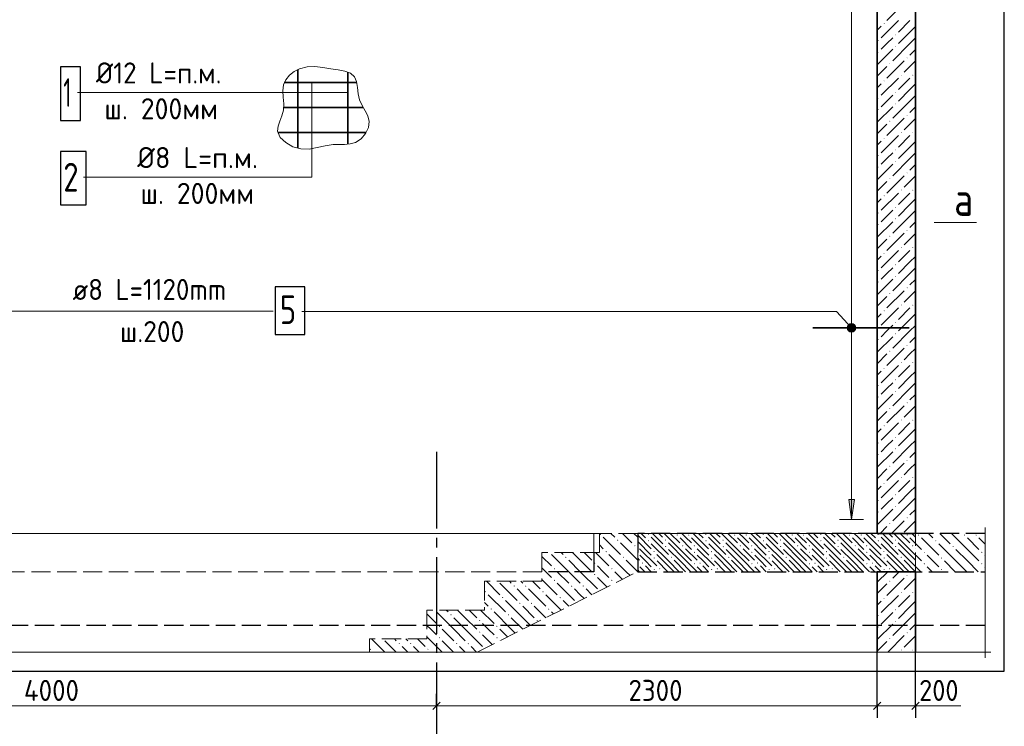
# Model space of a CAD drawing. Header units: millimetres. Extents: x 0 to 50400, y 0 to 35640.
# Tile 3 of 10: x 11657 to 23991, y 18708 to 27558. Entities that reach past the tile are written whole.
import ezdxf

# ---------------------------------------------------------------- set-up
doc = ezdxf.new("R2010")
doc.units = ezdxf.units.MM
doc.linetypes.add('______2', pattern=[324, 240, -84])
doc.linetypes.add('______5', pattern=[1320, 960, -120, 120, -120])
for name, color, linetype, lineweight in [('Standard', 7, 'Continuous', 25), ('ЖБ Лестница', 52, 'Continuous', 25), ('ЖБ Перекрытие верхний уровень', 7, 'Continuous', 35), ('ЖБ Стена верхний уровень', 7, 'Continuous', 35), ('Общий02', 7, 'Continuous', 18), ('Позиционная метка линия выноска', 7, 'Continuous', 13), ('Позиционная метка номер позиции', 7, 'Continuous', 13), ('Сечения символ', 7, 'Continuous', 25)]:
    doc.layers.add(name, color=color, linetype=linetype, lineweight=lineweight)
doc.layers.add('Оси', color=7, linetype='______5', true_color=0x656565)
doc.layers.add('Стена ДОП П-обр. неравн', color=7, linetype='Continuous', true_color=0xa0a0a0)
doc.layers.add('Размерная выноска', color=7, linetype='Continuous')
doc.styles.add('ISOCPEUR', font='txt')

msp = doc.modelspace()

# ---------------------------------------------------------------- hatches: boundary and pattern name
at = {"layer": 'ЖБ Лестница', "linetype": 'Continuous', "lineweight": 18, "transparency": 33554687}
for points in [[(18924, 21112), (18931, 21120), (18939, 21112), (18931, 21104)], [(19524, 21112), (19531, 21120), (19539, 21112), (19531, 21104)], [(20244, 21112), (20251, 21120), (20259, 21112), (20251, 21104)], [(20964, 21112), (20971, 21120), (20979, 21112), (20971, 21104)], [(21684, 21112), (21691, 21120), (21699, 21112), (21691, 21104)], [(22404, 21112), (22411, 21120), (22419, 21112), (22411, 21104)], [(19140, 21040), (19147, 21048), (19155, 21040), (19147, 21032)], [(19356, 20968), (19363, 20976), (19371, 20968), (19363, 20960)], [(19740, 21040), (19747, 21048), (19755, 21040), (19747, 21032)], [(19956, 20968), (19963, 20976), (19971, 20968), (19963, 20960)], [(20100, 20968), (20107, 20976), (20115, 20968), (20107, 20960)], [(20460, 21040), (20467, 21048), (20475, 21040), (20467, 21032)], [(20676, 20968), (20683, 20976), (20691, 20968), (20683, 20960)], [(20820, 20968), (20827, 20976), (20835, 20968), (20827, 20960)], [(21180, 21040), (21187, 21048), (21195, 21040), (21187, 21032)], [(21396, 20968), (21403, 20976), (21411, 20968), (21403, 20960)], [(21540, 20968), (21547, 20976), (21555, 20968), (21547, 20960)], [(21900, 21040), (21907, 21048), (21915, 21040), (21907, 21032)], [(22116, 20968), (22123, 20976), (22131, 20968), (22123, 20960)], [(22260, 20968), (22267, 20976), (22275, 20968), (22267, 20960)], [(22620, 21040), (22627, 21048), (22635, 21040), (22627, 21032)], [(22836, 20968), (22843, 20976), (22851, 20968), (22843, 20960)], [(18996, 20896), (19003, 20904), (19011, 20896), (19003, 20888)], [(19596, 20896), (19603, 20904), (19611, 20896), (19603, 20888)], [(20316, 20896), (20323, 20904), (20331, 20896), (20323, 20888)], [(21036, 20896), (21043, 20904), (21051, 20896), (21043, 20888)], [(21756, 20896), (21763, 20904), (21771, 20896), (21763, 20888)], [(22476, 20896), (22483, 20904), (22491, 20896), (22483, 20888)], [(18492, 20824), (18499, 20832), (18507, 20824), (18499, 20816)], [(18852, 20752), (18859, 20760), (18867, 20752), (18859, 20744)], [(19212, 20824), (19219, 20832), (19227, 20824), (19219, 20816)], [(19452, 20752), (19459, 20760), (19467, 20752), (19459, 20744)], [(19812, 20824), (19819, 20832), (19827, 20824), (19819, 20816)], [(20172, 20752), (20179, 20760), (20187, 20752), (20179, 20744)], [(20532, 20824), (20539, 20832), (20547, 20824), (20539, 20816)], [(20892, 20752), (20899, 20760), (20907, 20752), (20899, 20744)], [(21252, 20824), (21259, 20832), (21267, 20824), (21259, 20816)], [(21612, 20752), (21619, 20760), (21627, 20752), (21619, 20744)], [(21972, 20824), (21979, 20832), (21987, 20824), (21979, 20816)], [(22332, 20752), (22339, 20760), (22347, 20752), (22339, 20744)], [(22692, 20824), (22699, 20832), (22707, 20824), (22699, 20816)], [(18348, 20680), (18355, 20688), (18363, 20680), (18355, 20672)], [(18852, 20608), (18859, 20616), (18867, 20608), (18859, 20600)], [(19068, 20680), (19075, 20688), (19083, 20680), (19075, 20672)], [(19668, 20680), (19675, 20688), (19683, 20680), (19675, 20672)], [(20388, 20680), (20395, 20688), (20403, 20680), (20395, 20672)], [(21108, 20680), (21115, 20688), (21123, 20680), (21115, 20672)], [(21828, 20680), (21835, 20688), (21843, 20680), (21835, 20672)], [(22548, 20680), (22555, 20688), (22563, 20680), (22555, 20672)], [(18348, 20536), (18355, 20544), (18363, 20536), (18355, 20528)], [(19068, 20536), (19075, 20544), (19083, 20536), (19075, 20528)], [(17484, 20392), (17491, 20400), (17499, 20392), (17491, 20384)], [(17844, 20464), (17851, 20472), (17859, 20464), (17851, 20456)], [(17988, 20464), (17995, 20472), (18003, 20464), (17995, 20456)], [(18204, 20392), (18211, 20400), (18219, 20392), (18211, 20384)], [(18564, 20464), (18571, 20472), (18579, 20464), (18571, 20456)], [(18708, 20464), (18715, 20472), (18723, 20464), (18715, 20456)], [(17700, 20320), (17707, 20328), (17715, 20320), (17707, 20312)], [(17916, 20248), (17923, 20256), (17931, 20248), (17923, 20240)], [(18060, 20248), (18067, 20256), (18075, 20248), (18067, 20240)], [(18420, 20320), (18427, 20328), (18435, 20320), (18427, 20312)], [(17052, 20104), (17059, 20112), (17067, 20104), (17059, 20096)], [(17556, 20176), (17563, 20184), (17571, 20176), (17563, 20168)], [(17772, 20104), (17779, 20112), (17787, 20104), (17779, 20096)], [(18276, 20176), (18283, 20184), (18291, 20176), (18283, 20168)], [(17412, 20032), (17419, 20040), (17427, 20032), (17419, 20024)], [(18132, 20032), (18139, 20040), (18147, 20032), (18139, 20024)], [(16908, 19960), (16915, 19968), (16923, 19960), (16915, 19952)], [(17412, 19888), (17419, 19896), (17427, 19888), (17419, 19880)], [(17628, 19960), (17635, 19968), (17643, 19960), (17635, 19952)], [(16404, 19744), (16411, 19752), (16419, 19744), (16411, 19736)], [(16548, 19744), (16555, 19752), (16563, 19744), (16555, 19736)], [(16908, 19816), (16915, 19824), (16923, 19816), (16915, 19808)], [(17124, 19744), (17131, 19752), (17139, 19744), (17131, 19736)], [(17268, 19744), (17275, 19752), (17283, 19744), (17275, 19736)], [(17628, 19816), (17635, 19824), (17643, 19816), (17635, 19808)], [(16044, 19672), (16051, 19680), (16059, 19672), (16051, 19664)], [(16764, 19672), (16771, 19680), (16779, 19672), (16771, 19664)]]:
    msp.add_hatch(color=7, dxfattribs=at).paths.add_polyline_path(points, flags=16)
at = {"layer": 'ЖБ Перекрытие верхний уровень', "linetype": 'Continuous', "lineweight": 18, "transparency": 33554687}
for points in [[(19886, 21103), (19893, 21111), (19901, 21103), (19893, 21095)], [(20030, 21103), (20037, 21111), (20045, 21103), (20037, 21095)], [(20606, 21103), (20613, 21111), (20621, 21103), (20613, 21095)], [(20750, 21103), (20757, 21111), (20765, 21103), (20757, 21095)], [(21326, 21103), (21333, 21111), (21341, 21103), (21333, 21095)], [(21470, 21103), (21477, 21111), (21485, 21103), (21477, 21095)], [(22046, 21103), (22053, 21111), (22061, 21103), (22053, 21095)], [(22190, 21103), (22197, 21111), (22205, 21103), (22197, 21095)], [(22766, 21103), (22773, 21111), (22781, 21103), (22773, 21095)], [(22910, 21103), (22917, 21111), (22925, 21103), (22917, 21095)], [(23486, 21103), (23493, 21111), (23501, 21103), (23493, 21095)], [(23630, 21103), (23637, 21111), (23645, 21103), (23637, 21095)], [(19526, 21031), (19533, 21039), (19541, 21031), (19533, 21023)], [(20246, 21031), (20253, 21039), (20261, 21031), (20253, 21023)], [(20966, 21031), (20973, 21039), (20981, 21031), (20973, 21023)], [(21686, 21031), (21693, 21039), (21701, 21031), (21693, 21023)], [(22406, 21031), (22413, 21039), (22421, 21031), (22413, 21023)], [(23126, 21031), (23133, 21039), (23141, 21031), (23133, 21023)], [(19742, 20959), (19749, 20967), (19757, 20959), (19749, 20951)], [(20102, 20887), (20109, 20895), (20117, 20887), (20109, 20879)], [(20462, 20959), (20469, 20967), (20477, 20959), (20469, 20951)], [(20822, 20887), (20829, 20895), (20837, 20887), (20829, 20879)], [(21182, 20959), (21189, 20967), (21197, 20959), (21189, 20951)], [(21542, 20887), (21549, 20895), (21557, 20887), (21549, 20879)], [(21902, 20959), (21909, 20967), (21917, 20959), (21909, 20951)], [(22262, 20887), (22269, 20895), (22277, 20887), (22269, 20879)], [(22622, 20959), (22629, 20967), (22637, 20959), (22629, 20951)], [(22982, 20887), (22989, 20895), (22997, 20887), (22989, 20879)], [(23342, 20959), (23349, 20967), (23357, 20959), (23349, 20951)], [(23702, 20887), (23709, 20895), (23717, 20887), (23709, 20879)], [(19598, 20815), (19605, 20823), (19613, 20815), (19605, 20807)], [(20102, 20743), (20109, 20751), (20117, 20743), (20109, 20735)], [(20318, 20815), (20325, 20823), (20333, 20815), (20325, 20807)], [(20822, 20743), (20829, 20751), (20837, 20743), (20829, 20735)], [(21038, 20815), (21045, 20823), (21053, 20815), (21045, 20807)], [(21542, 20743), (21549, 20751), (21557, 20743), (21549, 20735)], [(21758, 20815), (21765, 20823), (21773, 20815), (21765, 20807)], [(22262, 20743), (22269, 20751), (22277, 20743), (22269, 20735)], [(22478, 20815), (22485, 20823), (22493, 20815), (22485, 20807)], [(22982, 20743), (22989, 20751), (22997, 20743), (22989, 20735)], [(23198, 20815), (23205, 20823), (23213, 20815), (23205, 20807)], [(23702, 20743), (23709, 20751), (23717, 20743), (23709, 20735)], [(19598, 20671), (19605, 20679), (19613, 20671), (19605, 20663)], [(20318, 20671), (20325, 20679), (20333, 20671), (20325, 20663)], [(21038, 20671), (21045, 20679), (21053, 20671), (21045, 20663)], [(21758, 20671), (21765, 20679), (21773, 20671), (21765, 20663)], [(22478, 20671), (22485, 20679), (22493, 20671), (22485, 20663)], [(23198, 20671), (23205, 20679), (23213, 20671), (23205, 20663)]]:
    msp.add_hatch(color=7, dxfattribs=at).paths.add_polyline_path(points, flags=16)
at = {"layer": 'ЖБ Стена верхний уровень', "linetype": 'Continuous', "lineweight": 18, "transparency": 33554687}
for points in [[(22479, 27511), (22485, 27517), (22491, 27511), (22485, 27505)], [(22407, 27295), (22413, 27301), (22419, 27295), (22413, 27289)], [(22623, 27367), (22629, 27373), (22635, 27367), (22629, 27361)], [(22407, 27151), (22413, 27157), (22419, 27151), (22413, 27145)], [(22623, 27223), (22629, 27229), (22635, 27223), (22629, 27217)], [(22551, 27007), (22557, 27013), (22563, 27007), (22557, 27001)], [(22767, 27079), (22773, 27085), (22779, 27079), (22773, 27073)], [(22479, 26791), (22485, 26797), (22491, 26791), (22485, 26785)], [(22695, 26863), (22701, 26869), (22707, 26863), (22701, 26857)], [(22839, 26863), (22845, 26869), (22851, 26863), (22845, 26857)], [(22623, 26647), (22629, 26653), (22635, 26647), (22629, 26641)], [(22407, 26575), (22413, 26581), (22419, 26575), (22413, 26569)], [(22407, 26431), (22413, 26437), (22419, 26431), (22413, 26425)], [(22623, 26503), (22629, 26509), (22635, 26503), (22629, 26497)], [(22551, 26287), (22557, 26293), (22563, 26287), (22557, 26281)], [(22767, 26359), (22773, 26365), (22779, 26359), (22773, 26353)], [(22695, 26143), (22701, 26149), (22707, 26143), (22701, 26137)], [(22839, 26143), (22845, 26149), (22851, 26143), (22845, 26137)], [(22479, 26071), (22485, 26077), (22491, 26071), (22485, 26065)], [(22623, 25927), (22629, 25933), (22635, 25927), (22629, 25921)], [(22407, 25855), (22413, 25861), (22419, 25855), (22413, 25849)], [(22623, 25783), (22629, 25789), (22635, 25783), (22629, 25777)], [(22407, 25711), (22413, 25717), (22419, 25711), (22413, 25705)], [(22551, 25567), (22557, 25573), (22563, 25567), (22557, 25561)], [(22767, 25639), (22773, 25645), (22779, 25639), (22773, 25633)], [(22695, 25423), (22701, 25429), (22707, 25423), (22701, 25417)], [(22839, 25423), (22845, 25429), (22851, 25423), (22845, 25417)], [(22479, 25351), (22485, 25357), (22491, 25351), (22485, 25345)], [(22623, 25207), (22629, 25213), (22635, 25207), (22629, 25201)], [(22407, 25135), (22413, 25141), (22419, 25135), (22413, 25129)], [(22623, 25063), (22629, 25069), (22635, 25063), (22629, 25057)], [(22407, 24991), (22413, 24997), (22419, 24991), (22413, 24985)], [(22767, 24919), (22773, 24925), (22779, 24919), (22773, 24913)], [(22551, 24847), (22557, 24853), (22563, 24847), (22557, 24841)], [(22695, 24703), (22701, 24709), (22707, 24703), (22701, 24697)], [(22839, 24703), (22845, 24709), (22851, 24703), (22845, 24697)], [(22479, 24631), (22485, 24637), (22491, 24631), (22485, 24625)], [(22623, 24487), (22629, 24493), (22635, 24487), (22629, 24481)], [(22407, 24415), (22413, 24421), (22419, 24415), (22413, 24409)], [(22623, 24343), (22629, 24349), (22635, 24343), (22629, 24337)], [(22407, 24271), (22413, 24277), (22419, 24271), (22413, 24265)], [(22767, 24199), (22773, 24205), (22779, 24199), (22773, 24193)], [(22551, 24127), (22557, 24133), (22563, 24127), (22557, 24121)], [(22695, 23983), (22701, 23989), (22707, 23983), (22701, 23977)], [(22839, 23983), (22845, 23989), (22851, 23983), (22845, 23977)], [(22479, 23911), (22485, 23917), (22491, 23911), (22485, 23905)], [(22407, 23695), (22413, 23701), (22419, 23695), (22413, 23689)], [(22623, 23767), (22629, 23773), (22635, 23767), (22629, 23761)], [(22623, 23623), (22629, 23629), (22635, 23623), (22629, 23617)], [(22407, 23551), (22413, 23557), (22419, 23551), (22413, 23545)], [(22767, 23479), (22773, 23485), (22779, 23479), (22773, 23473)], [(22551, 23407), (22557, 23413), (22563, 23407), (22557, 23401)], [(22479, 23191), (22485, 23197), (22491, 23191), (22485, 23185)], [(22695, 23263), (22701, 23269), (22707, 23263), (22701, 23257)], [(22839, 23263), (22845, 23269), (22851, 23263), (22845, 23257)], [(22407, 22975), (22413, 22981), (22419, 22975), (22413, 22969)], [(22623, 23047), (22629, 23053), (22635, 23047), (22629, 23041)], [(22407, 22831), (22413, 22837), (22419, 22831), (22413, 22825)], [(22623, 22903), (22629, 22909), (22635, 22903), (22629, 22897)], [(22767, 22759), (22773, 22765), (22779, 22759), (22773, 22753)], [(22551, 22687), (22557, 22693), (22563, 22687), (22557, 22681)], [(22479, 22471), (22485, 22477), (22491, 22471), (22485, 22465)], [(22695, 22543), (22701, 22549), (22707, 22543), (22701, 22537)], [(22839, 22543), (22845, 22549), (22851, 22543), (22845, 22537)], [(22623, 22327), (22629, 22333), (22635, 22327), (22629, 22321)], [(22407, 22255), (22413, 22261), (22419, 22255), (22413, 22249)], [(22407, 22111), (22413, 22117), (22419, 22111), (22413, 22105)], [(22623, 22183), (22629, 22189), (22635, 22183), (22629, 22177)], [(22551, 21967), (22557, 21973), (22563, 21967), (22557, 21961)], [(22767, 22039), (22773, 22045), (22779, 22039), (22773, 22033)], [(22479, 21751), (22485, 21757), (22491, 21751), (22485, 21745)], [(22695, 21823), (22701, 21829), (22707, 21823), (22701, 21817)], [(22839, 21823), (22845, 21829), (22851, 21823), (22845, 21817)], [(22623, 21607), (22629, 21613), (22635, 21607), (22629, 21601)], [(22407, 21535), (22413, 21541), (22419, 21535), (22413, 21529)], [(22623, 21463), (22629, 21469), (22635, 21463), (22629, 21457)], [(22407, 21391), (22413, 21397), (22419, 21391), (22413, 21385)], [(22551, 21247), (22557, 21253), (22563, 21247), (22557, 21241)], [(22767, 21319), (22773, 21325), (22779, 21319), (22773, 21313)], [(22767, 20599), (22773, 20605), (22779, 20599), (22773, 20593)], [(22551, 20527), (22557, 20533), (22563, 20527), (22557, 20521)], [(22695, 20383), (22701, 20389), (22707, 20383), (22701, 20377)], [(22839, 20383), (22845, 20389), (22851, 20383), (22845, 20377)], [(22479, 20311), (22485, 20317), (22491, 20311), (22485, 20305)], [(22623, 20167), (22629, 20173), (22635, 20167), (22629, 20161)], [(22407, 20095), (22413, 20101), (22419, 20095), (22413, 20089)], [(22623, 20023), (22629, 20029), (22635, 20023), (22629, 20017)], [(22407, 19951), (22413, 19957), (22419, 19951), (22413, 19945)], [(22767, 19879), (22773, 19885), (22779, 19879), (22773, 19873)], [(22551, 19807), (22557, 19813), (22563, 19807), (22557, 19801)], [(22695, 19663), (22701, 19669), (22707, 19663), (22701, 19657)], [(22839, 19663), (22845, 19669), (22851, 19663), (22845, 19657)]]:
    msp.add_hatch(color=7, dxfattribs=at).paths.add_polyline_path(points, flags=16)
at = {"layer": 'Общий02', "linetype": 'Continuous', "lineweight": 13, "transparency": 33554687}
msp.add_hatch(color=7, dxfattribs=at).paths.add_polyline_path([(22042, 21549), (22078, 21297), (22114, 21549)])
at = {"layer": 'Позиционная метка линия выноска', "linetype": 'Continuous', "lineweight": 13, "transparency": 33554687}
for points in [[(22066, 23749), (22026, 23712), (22025, 23685)], [(22066, 23749), (22025, 23685), (22093, 23748)], [(22093, 23748), (22025, 23685), (22038, 23660)], [(22026, 23712), (22066, 23749), (22041, 23736)], [(22093, 23748), (22038, 23660), (22117, 23733)], [(22117, 23733), (22038, 23660), (22062, 23645)], [(22117, 23733), (22062, 23645), (22130, 23708)], [(22130, 23708), (22062, 23645), (22090, 23644)], [(22130, 23708), (22090, 23644), (22129, 23681)], [(22129, 23681), (22090, 23644), (22115, 23657)]]:
    msp.add_hatch(color=7, dxfattribs=at).paths.add_polyline_path(points)

# ---------------------------------------------------------------- linework, layer by layer
at = {"layer": 'Standard', "color": 7, "linetype": 'Continuous', "lineweight": 25, "transparency": 33554687}
for p, q in [((16834, 18920), (16924, 19010)), ((22354, 18920), (22444, 19010)), ((22834, 18920), (22924, 19010))]:
    msp.add_line(p, q, dxfattribs=at)
at = {"layer": 'Standard', "color": 7, "linetype": 'Continuous', "lineweight": -3, "transparency": 33554687}
for p, q in [((16879, 18965), (16879, 19115)), ((22399, 18965), (22399, 19115)), ((22879, 18965), (22879, 19115)), ((16879, 18965), (16879, 18815)), ((16879, 18965), (16879, 18965)), ((22399, 18965), (22399, 18815)), ((22879, 18965), (22879, 18815))]:
    msp.add_line(p, q, dxfattribs=at)
at = {"layer": 'Standard', "color": 7, "linetype": 'Continuous', "lineweight": 13, "transparency": 33554687}
for p, q in [((7279, 18965), (16879, 18965)), ((16879, 18965), (22399, 18965)), ((22399, 18965), (22879, 18965)), ((22879, 18965), (22969, 18965))]:
    msp.add_line(p, q, dxfattribs=at)
at = {"layer": 'Standard', "color": 254, "linetype": 'Continuous', "lineweight": -3, "true_color": 0xc4c4ff, "transparency": 33554687}
msp.add_lwpolyline([(5487, 19398), (23991, 19398), (23991, 32611), (5487, 32611), (5487, 19398)], dxfattribs=at)
at = {"layer": 'Standard', "color": 7, "linetype": 'Continuous', "lineweight": -3, "transparency": 33554687}
for points in [[(22399, 18965), (22399, 18985), (22399, 18985), (22399, 19633)], [(22879, 18965), (22879, 18985), (22879, 18985), (22879, 19633)]]:
    msp.add_lwpolyline(points, dxfattribs=at)
at = {"layer": 'ЖБ Лестница', "color": 7, "linetype": '______2', "lineweight": 13, "transparency": 33554687}
for p, q in [((18919, 21124), (18919, 20884)), ((19399, 21124), (18919, 21124)), ((19399, 21124), (19399, 20644)), ((22879, 21124), (19399, 21124)), ((19399, 20644), (19399, 21124)), ((22879, 20644), (22879, 21124)), ((18199, 20884), (18199, 20524)), ((18919, 20884), (18199, 20884)), ((17389, 19638), (19399, 20644)), ((19399, 20644), (22879, 20644)), ((17479, 20524), (17479, 20164)), ((18199, 20524), (17479, 20524)), ((16759, 20164), (16759, 19804)), ((17479, 20164), (16759, 20164)), ((16039, 19804), (16039, 19638)), ((16759, 19804), (16039, 19804))]:
    msp.add_line(p, q, dxfattribs=at)
at = {"layer": 'ЖБ Лестница', "color": 9, "linetype": 'Continuous', "lineweight": 18, "true_color": 0xc7c7c7, "transparency": 33554687}
for p, q in [((19063, 21124), (19111, 21076)), ((19207, 21124), (19327, 21004)), ((19399, 21076), (19351, 21124)), ((19399, 21100), (19567, 20932)), ((19663, 21124), (19711, 21076)), ((19807, 21124), (19927, 21004)), ((19999, 21076), (19951, 21124)), ((20095, 21124), (20287, 20932)), ((20383, 21124), (20431, 21076)), ((20527, 21124), (20647, 21004)), ((20719, 21076), (20671, 21124)), ((20815, 21124), (21007, 20932)), ((21103, 21124), (21151, 21076)), ((21247, 21124), (21367, 21004)), ((21439, 21076), (21391, 21124)), ((21535, 21124), (21727, 20932)), ((21823, 21124), (21871, 21076)), ((21967, 21124), (22087, 21004)), ((22159, 21076), (22111, 21124)), ((22255, 21124), (22447, 20932)), ((22543, 21124), (22591, 21076)), ((22687, 21124), (22807, 21004)), ((22879, 21076), (22831, 21124)), ((18919, 20980), (18967, 20932)), ((18967, 21076), (19183, 20860)), ((19399, 20788), (19183, 21004)), ((19399, 21076), (19399, 21076)), ((19567, 21076), (19783, 20860)), ((19999, 20788), (19783, 21004)), ((20071, 21004), (19999, 21076)), ((20287, 21076), (20503, 20860)), ((20719, 20788), (20503, 21004)), ((20791, 21004), (20719, 21076)), ((21007, 21076), (21223, 20860)), ((21439, 20788), (21223, 21004)), ((21511, 21004), (21439, 21076)), ((21727, 21076), (21943, 20860)), ((22159, 20788), (21943, 21004)), ((22231, 21004), (22159, 21076)), ((22447, 21076), (22663, 20860)), ((22879, 20788), (22663, 21004)), ((22879, 21076), (22879, 21076)), ((18535, 20644), (18319, 20860)), ((18439, 20884), (18463, 20860)), ((18679, 20788), (18583, 20884)), ((18727, 20884), (18823, 20788)), ((18871, 20884), (19039, 20716)), ((19255, 20644), (19039, 20860)), ((19399, 20932), (19399, 20932)), ((19423, 20932), (19639, 20716)), ((19855, 20644), (19639, 20860)), ((19999, 20932), (20143, 20788)), ((20143, 20932), (20359, 20716)), ((20575, 20644), (20359, 20860)), ((20719, 20932), (20863, 20788)), ((20863, 20932), (21079, 20716)), ((21295, 20644), (21079, 20860)), ((21439, 20932), (21583, 20788)), ((21583, 20932), (21799, 20716)), ((22015, 20644), (21799, 20860)), ((22159, 20932), (22303, 20788)), ((22303, 20932), (22519, 20716)), ((22735, 20644), (22519, 20860)), ((22879, 20932), (22879, 20932)), ((18199, 20836), (18319, 20716)), ((18535, 20788), (18679, 20644)), ((18679, 20788), (18823, 20644)), ((19399, 20812), (19423, 20788)), ((19399, 20788), (19399, 20788)), ((19855, 20788), (19999, 20644)), ((19999, 20788), (20143, 20644)), ((20575, 20788), (20719, 20644)), ((20719, 20788), (20863, 20644)), ((21295, 20788), (21439, 20644)), ((21439, 20788), (21583, 20644)), ((22015, 20788), (22159, 20644)), ((22159, 20788), (22303, 20644)), ((22879, 20788), (22879, 20788)), ((18247, 20644), (18199, 20692)), ((18319, 20572), (18247, 20644)), ((18391, 20644), (18535, 20500)), ((18535, 20644), (18679, 20500)), ((18679, 20644), (18895, 20428)), ((18967, 20644), (18895, 20716)), ((19039, 20572), (18967, 20644)), ((19111, 20644), (19207, 20548)), ((19255, 20644), (19303, 20596)), ((19399, 20668), (19423, 20644)), ((19399, 20644), (19399, 20644)), ((19567, 20644), (19495, 20716)), ((20287, 20644), (20215, 20716)), ((21007, 20644), (20935, 20716)), ((21727, 20644), (21655, 20716)), ((22447, 20644), (22375, 20716)), ((17503, 20524), (17671, 20356)), ((17671, 20500), (17887, 20284)), ((17791, 20524), (17815, 20500)), ((17935, 20524), (17959, 20500)), ((18079, 20524), (18175, 20428)), ((18199, 20548), (18391, 20356)), ((18391, 20500), (18607, 20284)), ((18895, 20572), (19015, 20452)), ((17527, 20356), (17743, 20140)), ((17959, 20356), (17887, 20428)), ((18031, 20284), (17959, 20356)), ((18031, 20428), (18247, 20212)), ((18247, 20356), (18439, 20164)), ((18679, 20356), (18607, 20428)), ((18727, 20308), (18679, 20356)), ((18751, 20428), (18823, 20356)), ((17479, 20260), (17527, 20212)), ((17959, 20068), (17743, 20284)), ((18535, 20212), (18463, 20284)), ((16759, 20116), (16879, 19996)), ((17095, 19924), (16879, 20140)), ((16999, 20164), (17023, 20140)), ((17239, 20068), (17143, 20164)), ((17287, 20164), (17383, 20068)), ((17431, 20164), (17599, 19996)), ((17815, 19924), (17599, 20140)), ((17959, 20212), (18103, 20068)), ((18103, 20212), (18247, 20068)), ((18343, 20116), (18319, 20140)), ((17095, 20068), (17239, 19924)), ((17239, 20068), (17383, 19924)), ((17527, 19924), (17455, 19996)), ((17815, 20068), (17959, 19924)), ((17959, 20068), (18055, 19972)), ((16807, 19924), (16759, 19972)), ((16879, 19852), (16807, 19924)), ((16951, 19924), (17095, 19780)), ((17095, 19924), (17239, 19780)), ((17239, 19924), (17455, 19708)), ((17599, 19852), (17527, 19924)), ((17671, 19924), (17767, 19828)), ((17815, 19924), (17863, 19876)), ((16063, 19804), (16229, 19638)), ((16231, 19780), (16373, 19638)), ((16351, 19804), (16375, 19780)), ((16495, 19804), (16519, 19780)), ((16639, 19804), (16735, 19708)), ((16759, 19828), (16949, 19638)), ((16951, 19780), (17093, 19638)), ((17455, 19852), (17575, 19732)), ((17671, 19780), (17671, 19780)), ((16517, 19638), (16447, 19708)), ((16591, 19708), (16661, 19638)), ((17237, 19638), (17167, 19708)), ((17311, 19708), (17381, 19638))]:
    msp.add_line(p, q, dxfattribs=at)
for points in [[(19255, 20788), (19399, 20644), (19399, 20644)], [(22735, 20788), (22879, 20644), (22879, 20644)]]:
    msp.add_lwpolyline(points, dxfattribs=at)
at = {"layer": 'ЖБ Перекрытие верхний уровень', "color": 7, "linetype": '______2', "lineweight": 18, "transparency": 33554687}
for p, q in [((18847, 21124), (7159, 21124)), ((18847, 21124), (18847, 20884)), ((18919, 21124), (18847, 21124)), ((18199, 20644), (7159, 20644))]:
    msp.add_line(p, q, dxfattribs=at)
at = {"layer": 'ЖБ Перекрытие верхний уровень', "color": 7, "linetype": '______2', "lineweight": 25, "transparency": 33554687}
for p, q in [((19399, 21124), (19399, 20644)), ((22399, 21124), (19399, 21124)), ((23751, 21124), (22399, 21124)), ((19399, 20644), (22399, 20644)), ((22399, 20644), (23751, 20644))]:
    msp.add_line(p, q, dxfattribs=at)
at = {"layer": 'ЖБ Перекрытие верхний уровень', "color": 9, "linetype": 'Continuous', "lineweight": 18, "true_color": 0xc7c7c7, "transparency": 33554687}
for p, q in [((19440, 21124), (19497, 21067)), ((19584, 21124), (19713, 20995)), ((19929, 20923), (19729, 21124)), ((20160, 21124), (20217, 21067)), ((20304, 21124), (20433, 20995)), ((20649, 20923), (20449, 21124)), ((20880, 21124), (20937, 21067)), ((21024, 21124), (21153, 20995)), ((21369, 20923), (21169, 21124)), ((21600, 21124), (21657, 21067)), ((21744, 21124), (21873, 20995)), ((22089, 20923), (21889, 21124)), ((22320, 21124), (22377, 21067)), ((22464, 21124), (22593, 20995)), ((22809, 20923), (22609, 21124)), ((23040, 21124), (23097, 21067)), ((23184, 21124), (23313, 20995)), ((23529, 20923), (23329, 21124)), ((19399, 21021), (19569, 20851)), ((19785, 20779), (19569, 20995)), ((19929, 21067), (20073, 20923)), ((20073, 21067), (20289, 20851)), ((20505, 20779), (20289, 20995)), ((20649, 21067), (20793, 20923)), ((20793, 21067), (21009, 20851)), ((21225, 20779), (21009, 20995)), ((21369, 21067), (21513, 20923)), ((21513, 21067), (21729, 20851)), ((21945, 20779), (21729, 20995)), ((22089, 21067), (22233, 20923)), ((22233, 21067), (22399, 20901)), ((22665, 20779), (22449, 20995)), ((22809, 21067), (22953, 20923)), ((22953, 21067), (23169, 20851)), ((23385, 20779), (23169, 20995)), ((23529, 21067), (23673, 20923)), ((23673, 21067), (23751, 20989)), ((19497, 20779), (19425, 20851)), ((19785, 20923), (19929, 20779)), ((19929, 20923), (20073, 20779)), ((20217, 20779), (20145, 20851)), ((20505, 20923), (20649, 20779)), ((20649, 20923), (20793, 20779)), ((20937, 20779), (20865, 20851)), ((21225, 20923), (21369, 20779)), ((21369, 20923), (21513, 20779)), ((21657, 20779), (21585, 20851)), ((21945, 20923), (22089, 20779)), ((22089, 20923), (22233, 20779)), ((22377, 20779), (22305, 20851)), ((22399, 20901), (22449, 20851)), ((22665, 20923), (22809, 20779)), ((22809, 20923), (22953, 20779)), ((23097, 20779), (23025, 20851)), ((23385, 20923), (23529, 20779)), ((23529, 20923), (23673, 20779)), ((23751, 20845), (23745, 20851)), ((19569, 20707), (19497, 20779)), ((19641, 20779), (19776, 20644)), ((19785, 20779), (19920, 20644)), ((19929, 20779), (20064, 20644)), ((20289, 20707), (20217, 20779)), ((20361, 20779), (20496, 20644)), ((20505, 20779), (20640, 20644)), ((20649, 20779), (20784, 20644)), ((21009, 20707), (20937, 20779)), ((21081, 20779), (21216, 20644)), ((21225, 20779), (21360, 20644)), ((21369, 20779), (21504, 20644)), ((21729, 20707), (21657, 20779)), ((21801, 20779), (21936, 20644)), ((21945, 20779), (22080, 20644)), ((22089, 20779), (22224, 20644)), ((22399, 20757), (22377, 20779)), ((22449, 20707), (22399, 20757)), ((22521, 20779), (22656, 20644)), ((22665, 20779), (22800, 20644)), ((22809, 20779), (22944, 20644)), ((23169, 20707), (23097, 20779)), ((23241, 20779), (23376, 20644)), ((23385, 20779), (23520, 20644)), ((23529, 20779), (23664, 20644)), ((19425, 20707), (19488, 20644)), ((20145, 20707), (20208, 20644)), ((20865, 20707), (20928, 20644)), ((21585, 20707), (21648, 20644)), ((22305, 20707), (22368, 20644)), ((23025, 20707), (23088, 20644)), ((23745, 20707), (23751, 20701))]:
    msp.add_line(p, q, dxfattribs=at)
at = {"layer": 'ЖБ Перекрытие верхний уровень', "color": 253, "linetype": '______2', "lineweight": -3, "true_color": 0xababab, "transparency": 33554687}
for p, q in [((18847, 20884), (18847, 20644)), ((18847, 20644), (18199, 20644)), ((23751, 19972), (6679, 19972))]:
    msp.add_line(p, q, dxfattribs=at)
at = {"layer": 'ЖБ Стена верхний уровень', "color": 7, "linetype": 'Continuous', "lineweight": 35, "transparency": 33554687}
for p, q in [((22399, 30724), (22399, 21124)), ((22879, 21124), (22879, 30724)), ((22399, 21124), (22879, 21124)), ((22399, 20644), (22399, 19638)), ((22879, 20644), (22399, 20644)), ((22879, 19638), (22879, 20644))]:
    msp.add_line(p, q, dxfattribs=at)
at = {"layer": 'ЖБ Стена верхний уровень', "color": 251, "linetype": 'Continuous', "lineweight": 18, "true_color": 0x494949, "transparency": 33554687}
for p, q in [((22737, 27763), (22521, 27547)), ((22665, 27547), (22449, 27331)), ((22809, 27547), (22665, 27403)), ((22399, 27425), (22449, 27475)), ((22809, 27403), (22665, 27259)), ((22809, 27403), (22879, 27473)), ((22449, 27187), (22521, 27259)), ((22521, 27259), (22593, 27331)), ((22809, 27259), (22593, 27043)), ((22879, 27329), (22809, 27259)), ((22593, 27187), (22399, 26993)), ((22879, 27185), (22809, 27115)), ((22737, 27043), (22521, 26827)), ((22809, 26971), (22879, 27041)), ((22521, 26971), (22399, 26849)), ((22737, 26899), (22809, 26971)), ((22665, 26827), (22449, 26611)), ((22809, 26827), (22665, 26683)), ((22399, 26705), (22449, 26755)), ((22809, 26683), (22665, 26539)), ((22809, 26683), (22879, 26753)), ((22449, 26467), (22521, 26539)), ((22521, 26539), (22593, 26611)), ((22809, 26539), (22593, 26323)), ((22879, 26609), (22809, 26539)), ((22593, 26467), (22399, 26273)), ((22879, 26465), (22809, 26395)), ((22737, 26323), (22521, 26107)), ((22809, 26251), (22879, 26321)), ((22521, 26251), (22399, 26129)), ((22737, 26179), (22809, 26251)), ((22399, 25985), (22449, 26035)), ((22665, 26107), (22449, 25891)), ((22809, 26107), (22665, 25963)), ((22809, 25963), (22879, 26033)), ((22809, 25963), (22665, 25819)), ((22449, 25747), (22521, 25819)), ((22521, 25819), (22593, 25891)), ((22809, 25819), (22593, 25603)), ((22879, 25889), (22809, 25819)), ((22593, 25747), (22399, 25553)), ((22879, 25745), (22809, 25675)), ((22737, 25603), (22521, 25387)), ((22809, 25531), (22879, 25601)), ((22521, 25531), (22399, 25409)), ((22737, 25459), (22809, 25531)), ((22399, 25265), (22449, 25315)), ((22665, 25387), (22449, 25171)), ((22809, 25387), (22665, 25243)), ((22809, 25243), (22879, 25313)), ((22521, 25099), (22593, 25171)), ((22809, 25243), (22665, 25099)), ((22879, 25169), (22809, 25099)), ((22449, 25027), (22521, 25099)), ((22809, 25099), (22593, 24883)), ((22593, 25027), (22399, 24833)), ((22879, 25025), (22809, 24955)), ((22521, 24811), (22399, 24689)), ((22737, 24883), (22521, 24667)), ((22737, 24739), (22809, 24811)), ((22809, 24811), (22879, 24881)), ((22399, 24545), (22449, 24595)), ((22665, 24667), (22449, 24451)), ((22809, 24667), (22665, 24523)), ((22809, 24523), (22879, 24593)), ((22521, 24379), (22593, 24451)), ((22809, 24523), (22665, 24379)), ((22879, 24449), (22809, 24379)), ((22593, 24307), (22399, 24113)), ((22449, 24307), (22521, 24379)), ((22809, 24379), (22593, 24163)), ((22879, 24305), (22809, 24235)), ((22521, 24091), (22399, 23969)), ((22737, 24163), (22521, 23947)), ((22737, 24019), (22809, 24091)), ((22809, 24091), (22879, 24161)), ((22665, 23947), (22449, 23731)), ((22809, 23947), (22665, 23803)), ((22399, 23825), (22449, 23875)), ((22809, 23803), (22879, 23873)), ((22521, 23659), (22593, 23731)), ((22809, 23803), (22665, 23659)), ((22879, 23729), (22809, 23659)), ((22593, 23587), (22399, 23393)), ((22449, 23587), (22521, 23659)), ((22809, 23659), (22593, 23443)), ((22879, 23585), (22809, 23515)), ((22737, 23443), (22521, 23227)), ((22809, 23371), (22879, 23441)), ((22521, 23371), (22399, 23249)), ((22737, 23299), (22809, 23371)), ((22665, 23227), (22449, 23011)), ((22809, 23227), (22665, 23083)), ((22399, 23105), (22449, 23155)), ((22809, 23083), (22665, 22939)), ((22809, 23083), (22879, 23153)), ((22521, 22939), (22593, 23011)), ((22879, 23009), (22809, 22939)), ((22593, 22867), (22399, 22673)), ((22449, 22867), (22521, 22939)), ((22809, 22939), (22593, 22723)), ((22879, 22865), (22809, 22795)), ((22737, 22723), (22521, 22507)), ((22809, 22651), (22879, 22721)), ((22521, 22651), (22399, 22529)), ((22737, 22579), (22809, 22651)), ((22665, 22507), (22449, 22291)), ((22809, 22507), (22665, 22363)), ((22399, 22385), (22449, 22435)), ((22809, 22363), (22665, 22219)), ((22809, 22363), (22879, 22433)), ((22449, 22147), (22521, 22219)), ((22521, 22219), (22593, 22291)), ((22809, 22219), (22593, 22003)), ((22879, 22289), (22809, 22219)), ((22593, 22147), (22399, 21953)), ((22879, 22145), (22809, 22075)), ((22737, 22003), (22521, 21787)), ((22809, 21931), (22879, 22001)), ((22521, 21931), (22399, 21809)), ((22737, 21859), (22809, 21931)), ((22399, 21665), (22449, 21715)), ((22665, 21787), (22449, 21571)), ((22809, 21787), (22665, 21643)), ((22809, 21643), (22879, 21713)), ((22809, 21643), (22665, 21499)), ((22449, 21427), (22521, 21499)), ((22521, 21499), (22593, 21571)), ((22809, 21499), (22593, 21283)), ((22879, 21569), (22809, 21499)), ((22593, 21427), (22399, 21233)), ((22879, 21425), (22809, 21355)), ((22737, 21283), (22578, 21124)), ((22809, 21211), (22879, 21281)), ((22521, 21211), (22434, 21124)), ((22737, 21139), (22809, 21211)), ((22530, 20644), (22399, 20513)), ((22674, 20644), (22593, 20563)), ((22818, 20644), (22809, 20635)), ((22521, 20491), (22399, 20369)), ((22737, 20563), (22521, 20347)), ((22737, 20419), (22809, 20491)), ((22809, 20491), (22879, 20561)), ((22399, 20225), (22449, 20275)), ((22665, 20347), (22449, 20131)), ((22809, 20347), (22665, 20203)), ((22809, 20203), (22879, 20273)), ((22521, 20059), (22593, 20131)), ((22809, 20203), (22665, 20059)), ((22879, 20129), (22809, 20059)), ((22593, 19987), (22399, 19793)), ((22449, 19987), (22521, 20059)), ((22809, 20059), (22593, 19843)), ((22879, 19985), (22809, 19915)), ((22521, 19771), (22399, 19649)), ((22737, 19843), (22533, 19638)), ((22737, 19699), (22809, 19771)), ((22809, 19771), (22879, 19841))]:
    msp.add_line(p, q, dxfattribs=at)
at = {"layer": 'ЖБ Стена верхний уровень', "color": 7, "linetype": 'Continuous', "lineweight": 18, "transparency": 33554687}
msp.add_line((7159, 21124), (18847, 21124), dxfattribs=at)
msp.add_line((7159, 21124), (18847, 21124), dxfattribs=at)
at = {"layer": 'Общий02', "color": 251, "linetype": 'Continuous', "lineweight": 13, "true_color": 0x494949, "transparency": 33554687}
for p, q in [((22078, 30536), (22078, 21297)), ((22114, 21549), (22042, 21549)), ((22042, 21549), (22078, 21297)), ((22078, 21549), (22078, 21567)), ((22078, 21297), (22114, 21549)), ((22228, 21297), (21928, 21297)), ((22078, 21297), (22078, 21297)), ((22078, 21297), (22078, 21297)), ((22078, 21297), (22078, 21297))]:
    msp.add_line(p, q, dxfattribs=at)
at = {"layer": 'Оси', "color": 8, "linetype": '______5', "lineweight": -3, "transparency": 33554687}
msp.add_line((16879, 22147), (16879, 17869), dxfattribs=at)
at = {"layer": 'Позиционная метка линия выноска', "color": 7, "linetype": 'Continuous', "lineweight": 13, "transparency": 33554687}
for p, q in [((23641, 25019), (23113, 25019)), ((22041, 23736), (22041, 23736)), ((22117, 23733), (22117, 23733)), ((22038, 23660), (22038, 23660)), ((22115, 23657), (22115, 23657))]:
    msp.add_line(p, q, dxfattribs=at)
for points in [[(14833, 23906), (8329, 23906), (7777, 23906), (7510, 23697)], [(15191, 23901), (21887, 23901), (22078, 23697)]]:
    msp.add_lwpolyline(points, dxfattribs=at)
msp.add_circle((22078, 23697), 54, dxfattribs=at)
at = {"layer": 'Позиционная метка номер позиции', "color": 7, "linetype": 'Continuous', "lineweight": 35, "transparency": 33554687}
for p, q in [((15143, 26934), (15143, 25947)), ((15769, 26901), (15769, 25998)), ((14972, 26770), (15878, 26770)), ((14966, 26457), (15960, 26457)), ((14891, 26144), (15997, 26144))]:
    msp.add_line(p, q, dxfattribs=at)
at = {"layer": 'Позиционная метка номер позиции', "color": 7, "linetype": 'Continuous', "lineweight": 25, "transparency": 33554687}
for points in [[(12167, 26297), (12419, 26297), (12419, 26969), (12167, 26969), (12167, 26297)], [(12167, 25237), (12491, 25237), (12491, 25909), (12167, 25909), (12167, 25237)]]:
    msp.add_lwpolyline(points, dxfattribs=at)
at = {"layer": 'Позиционная метка номер позиции', "color": 7, "linetype": '______2', "lineweight": 13, "transparency": 33554687}
msp.add_lwpolyline([(15555, 26942), (15454, 26960), (15355, 26970), (15256, 26967), (15161, 26942), (15096, 26907), (15037, 26861), (14991, 26805), (14962, 26742), (14953, 26666), (14959, 26587), (14966, 26505), (14962, 26423), (14942, 26355), (14915, 26288), (14893, 26224), (14888, 26162), (14920, 26084), (14989, 26018), (15080, 25967), (15179, 25939), (15284, 25937), (15384, 25955), (15483, 25978), (15583, 25994), (15654, 25996), (15726, 25995), (15796, 26001), (15864, 26021), (15933, 26067), (15989, 26132), (16026, 26207), (16036, 26284), (16019, 26352), (15985, 26417), (15945, 26483), (15913, 26553), (15896, 26631), (15887, 26710), (15875, 26783), (15849, 26843), (15799, 26887), (15729, 26914), (15646, 26931), (15555, 26942)], dxfattribs=at)
at = {"layer": 'Позиционная метка номер позиции', "color": 7, "linetype": 'Continuous', "lineweight": 13, "transparency": 33554687}
for points in [[(12455, 25585), (15315, 25585), (15315, 26770)], [(12383, 26645), (14096, 26645), (15769, 26645)]]:
    msp.add_lwpolyline(points, dxfattribs=at)
at = {"layer": 'Размерная выноска', "color": 7, "linetype": 'Continuous', "lineweight": 13, "transparency": 33554687}
for p, q in [((23751, 20572), (23751, 21196)), ((23751, 20716), (23751, 19566)), ((16111, 19638), (7087, 19638)), ((15967, 19638), (17461, 19638)), ((22471, 19638), (17317, 19638)), ((22327, 19638), (22951, 19638)), ((23823, 19638), (22807, 19638)), ((22879, 18965), (23448, 18965))]:
    msp.add_line(p, q, dxfattribs=at)
at = {"layer": 'Стена ДОП П-обр. неравн', "color": 7, "linetype": 'Continuous', "lineweight": 35, "transparency": 33554687}
msp.add_line((22798, 23697), (21593, 23697), dxfattribs=at)
at = {"layer": 'Стена ДОП П-обр. неравн', "color": 7, "linetype": 'Continuous', "lineweight": 25, "transparency": 33554687}
msp.add_lwpolyline([(14856, 23613), (15228, 23613), (15228, 24213), (14856, 24213), (14856, 23613)], dxfattribs=at)

# ---------------------------------------------------------------- texts
at = {"layer": 'Standard', "color": 7, "linetype": 'Continuous', "lineweight": 25, "transparency": 33554687, "char_height": 264, "attachment_point": 7, "style": 'ISOCPEUR'}
for s, insert, width in [('\\W0.93;4000', (11710, 19025), 888.46), ('\\W0.93;2300', (19283, 19025), 861.72), ('\\W0.91;200', (22924, 19025), 674.39)]:
    msp.add_mtext(s, dxfattribs=dict(at, insert=insert, width=width))
at = {"layer": 'Позиционная метка номер позиции', "color": 7, "linetype": 'Continuous', "lineweight": 25, "transparency": 33554687, "attachment_point": 7, "style": 'ISOCPEUR'}
for s, insert, char_height, width in [('\\W0.94;Ø12 L=п.м.', (12613, 26759), 264, 1786.43), ('\\W0.56;1', (12203, 26465), 360, 280.01), ('\\W0.96;ш. 200мм', (12718, 26310), 264, 1578.57), ('\\W0.97;Ø8 L=п.м.', (13130, 25699), 264, 1657.89), ('\\W0.78;2', (12203, 25405), 360, 391.69), ('\\W0.96;ш. 200мм', (13170, 25250), 264, 1578.57)]:
    msp.add_mtext(s, dxfattribs=dict(at, insert=insert, char_height=char_height, width=width))
at = {"layer": 'Сечения символ', "color": 7, "linetype": 'Continuous', "lineweight": 35, "transparency": 33554687, "insert": (23363, 25101), "char_height": 420, "width": 503.77, "attachment_point": 7, "style": 'ISOCPEUR'}
msp.add_mtext('\\W0.80;а', dxfattribs=at)
at = {"layer": 'Стена ДОП П-обр. неравн', "color": 7, "linetype": 'Continuous', "lineweight": 13, "transparency": 33554687, "attachment_point": 7, "style": 'ISOCPEUR'}
for s, insert, char_height, width in [('\\W0.93;ø8 L=1120mm ', (12319, 24047), 264, 2339.98), ('\\W0.78;5', (14916, 23745), 360, 391.69), ('\\W0.95;ш.200 ', (12913, 23519), 264, 1154.55)]:
    msp.add_mtext(s, dxfattribs=dict(at, insert=insert, char_height=char_height, width=width))

doc.saveas('drawing.dxf')
